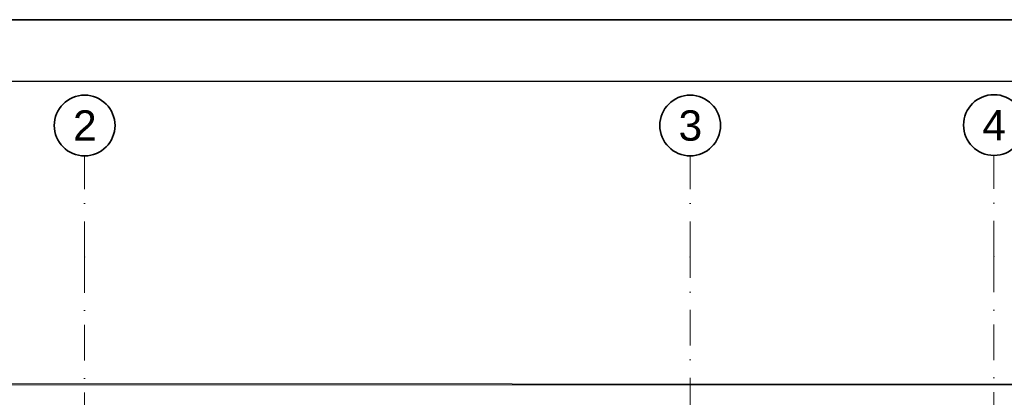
# Model space of a CAD drawing. Header units: millimetres. Extents: x -34676 to 172266, y 39940 to 476087.
# Tile 153 of 256: x 28219 to 37943, y 324944 to 328677. Entities that reach past the tile are written whole.
import ezdxf

# ---------------------------------------------------------------- set-up
doc = ezdxf.new("R2010")
doc.units = ezdxf.units.MM
doc.header["$MEASUREMENT"] = 0
doc.linetypes.add('Kropki i Kreski', pattern=[6.702778, 3.527778, -1.763889, 0, -1.411111])
for name, color, linetype in [('#podkład', 252, 'Continuous'), ('_TABELA', 7, 'Continuous'), ('Konstrukcja - Dach', 7, 'Continuous'), ('Konstrukcja - Siatka mod', 7, 'Continuous'), ('Konstrukcja - Ściany działowe', 7, 'Continuous'), ('z JAN', 7, 'Continuous')]:
    doc.layers.add(name, color=color, linetype=linetype)
doc.styles.add('STYL_AUTOMATYCZNY_1', font='arial.ttf')
pattern_1 = [(0, (-208051.03, 604918.21), (0, 75), [0, -75])]

# ---------------------------------------------------------------- blocks, each defined once
blk = doc.blocks.new('ILHKGJHF')
at = {"layer": 'Konstrukcja - Dach', "color": 252, "linetype": 'Continuous', "lineweight": 13, "ltscale": 100}
blk.add_line((22498, 330450.5), (46547.6, 330431.3), dxfattribs=at)
at = {"layer": 'Konstrukcja - Siatka mod', "color": 252, "linetype": 'Kropki i Kreski', "lineweight": 13, "ltscale": 100}
for p, q in [((28467.6, 331696.4), (28467.6, 332696.4)), ((34447.6, 331696.4), (34447.6, 332696.4)), ((37447.6, 331701.1), (37447.6, 332701.1)), ((28467.6, 331696.4), (28467.6, 314731.6)), ((34447.6, 314731.6), (34447.6, 331696.4)), ((37447.6, 331701.1), (37447.6, 314731.6))]:
    blk.add_line(p, q, dxfattribs=at)
at = {"layer": 'Konstrukcja - Siatka mod', "color": 252, "linetype": 'Continuous', "lineweight": 35, "ltscale": 100}
for centre in [(28467.6, 332996.4), (34447.6, 332996.4), (37447.6, 333001.1)]:
    blk.add_circle(centre, 300, dxfattribs=at)
at = {"layer": 'Konstrukcja - Siatka mod', "color": 252, "linetype": 'Kropki i Kreski', "lineweight": 13, "ltscale": 100}
for p in [(28467.6, 331696.4), (28467.6, 331696.4), (34447.6, 331696.4), (34447.6, 331696.4), (37447.6, 331701.1), (37447.6, 331701.1)]:
    blk.add_point(p, dxfattribs=at)
at = {"layer": 'z JAN', "color": 252, "linetype": 'Continuous', "lineweight": 13, "ltscale": 100}
blk.add_line((22498, 330431.4), (46427.6, 330431.4), dxfattribs=at)
at = {"layer": 'Konstrukcja - Siatka mod', "color": 252, "linetype": 'Continuous', "lineweight": 13, "char_height": 300, "attachment_point": 1, "style": 'STYL_AUTOMATYCZNY_1'}
for s, insert in [('\\A1;{\\pql;\\pt0;\\fArial|b0|i0|c238|p0;\\W1.000000;2}', (28353.2, 333146.4)), ('\\A1;{\\pql;\\pt0;\\fArial|b0|i0|c238|p0;\\W1.000000;3}', (34333.2, 333146.4)), ('\\A1;{\\pql;\\pt0;\\fArial|b0|i0|c238|p0;\\W1.000000;4}', (37333.2, 333151.1))]:
    blk.add_mtext(s, dxfattribs=dict(at, insert=insert))

msp = doc.modelspace()

# ---------------------------------------------------------------- hatches: boundary and pattern name
at = {"layer": 'Konstrukcja - Ściany działowe', "linetype": 'Continuous', "lineweight": 13}
h = msp.add_hatch(dxfattribs=at)
h.set_pattern_fill('Gips_0003', color=252, style=0, pattern_type=2)
h.set_pattern_definition(pattern_1)
h.paths.add_polyline_path([(37422.6, 325656.5), (37422.6, 328590.5), (37397.6, 328590.5), (37397.6, 325656.5)])
h = msp.add_hatch(dxfattribs=at)
h.set_pattern_fill('Gips_0003', color=252, style=0, pattern_type=2)
h.set_pattern_definition(pattern_1)
h.paths.add_polyline_path([(37547.6, 325531.5), (37547.6, 328590.5), (37522.6, 328590.5), (37522.6, 325531.5)])

# ---------------------------------------------------------------- linework, layer by layer
at = {"layer": '_TABELA', "color": 7}
msp.add_lwpolyline([(14869.3, 328677.4), (56869.3, 328677.4), (14869.3, 328677.4), (14869.3, 298977.4), (56869.3, 298977.4), (56869.3, 328677.4)], dxfattribs=at)
msp.add_lwpolyline([(56269.3, 328067.4), (17369.3, 328067.4), (17369.3, 299587.4), (56269.3, 299587.4)], close=True, dxfattribs=at)

# ---------------------------------------------------------------- block references
at = {"layer": '#podkład'}
msp.add_blockref('ILHKGJHF', (392.7, -5365.3), dxfattribs=at)

doc.saveas('drawing.dxf')
